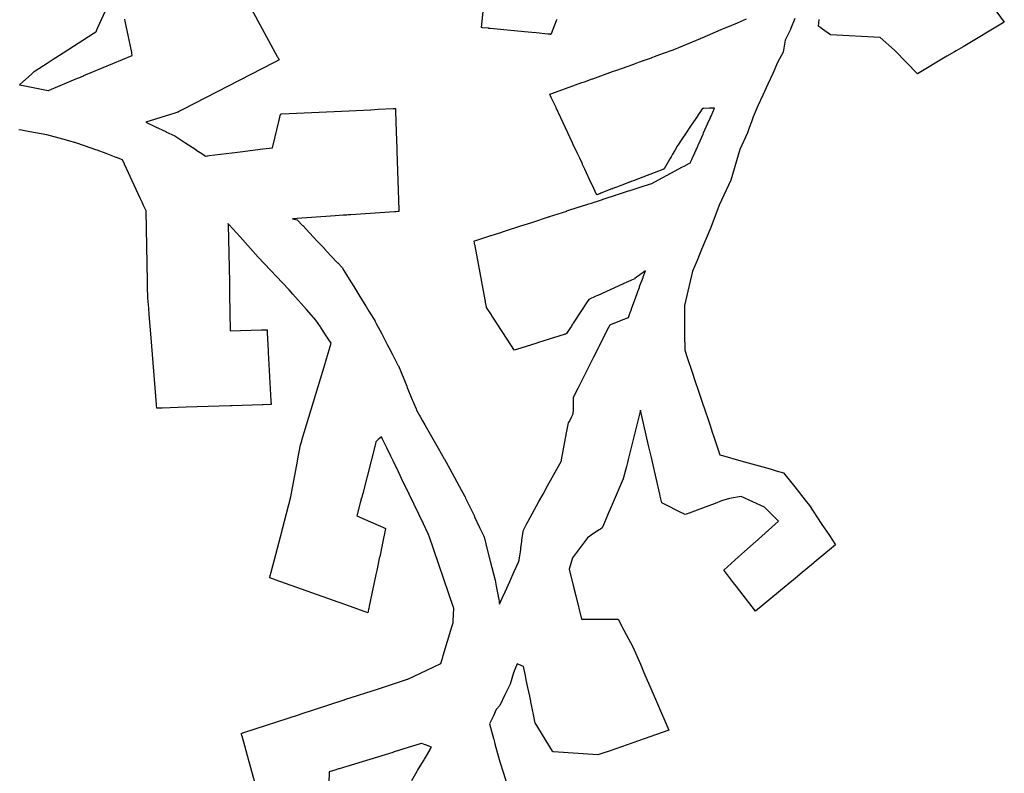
# Model space of a CAD drawing. Header units: feet. Extents: x 1130559 to 1140710, y 647902 to 649502.
# Tile 3 of 256: x 1132769 to 1133184, y 648726 to 649044. Entities that reach past the tile are written whole.
import ezdxf
from ezdxf.lldxf.tags import DXFTag

# ---------------------------------------------------------------- set-up
doc = ezdxf.new("R2010")
doc.units = ezdxf.units.FT
doc.header["$MEASUREMENT"] = 0
doc.layers.add('C-LIMITS-DEMO', color=4, linetype='LIMITS OF DISTURBANCE')
doc.styles.get("Standard").update_dxf_attribs({"font": 'arial.ttf'})
tags = doc.linetypes.add('LIMITS OF DISTURBANCE', pattern='A,1.5,-0.2,["LOD",Standard,S=0.08,R=0,X=-0.1,Y=-0.04],-0.2', length=1.9).pattern_tags.tags
tags[6] = DXFTag(74, 10)

msp = doc.modelspace()

# ---------------------------------------------------------------- linework, layer by layer
at = {"layer": 'C-LIMITS-DEMO', "ltscale": 0.8}
for points in [[(1132858.34, 649063.53), (1132877.56, 649028.12), (1132877.59, 649028.07), (1132877.61, 649028.04), (1132877.65, 649027.96), (1132877.78, 649027.73), (1132878.31, 649026.75), (1132877.58, 649026.37), (1132877.33, 649026.24), (1132875.97, 649025.54), (1132837.75, 649005.76), (1132836.34, 649005.03), (1132835.97, 649004.84), (1132835.77, 649004.74), (1132835.67, 649004.68), (1132835.52, 649004.64), (1132835.16, 649004.53), (1132834.42, 649004.3), (1132832.52, 649003.7), (1132822.1, 649000.45), (1132826.2, 648998.52), (1132826.27, 648998.48), (1132830.55, 648996.46), (1132830.6, 648996.44), (1132834.34, 648994.68), (1132834.72, 648994.43), (1132834.76, 648994.4), (1132838.57, 648991.9), (1132838.58, 648991.89), (1132838.6, 648991.88), (1132843.16, 648988.88), (1132843.18, 648988.86), (1132846.11, 648986.93), (1132847.29, 648986.16), (1132848.04, 648986.25), (1132848.31, 648986.29), (1132848.82, 648986.35), (1132848.83, 648986.35), (1132858.44, 648987.55), (1132858.57, 648987.56), (1132861.98, 648987.99), (1132871.45, 648989.16), (1132875.51, 648989.67), (1132878.36, 649001.27), (1132878.66, 649002.51), (1132878.69, 649002.63), (1132878.84, 649003.25), (1132879.01, 649003.92), (1132879.35, 649003.93), (1132879.4, 649003.94), (1132907.93, 649005.3), (1132907.94, 649005.3), (1132916.87, 649005.73), (1132916.93, 649005.73), (1132916.98, 649005.73), (1132920.06, 649005.88), (1132926.49, 649006.19), (1132926.54, 649006.19), (1132927.42, 649006.23), (1132927.44, 649005.83), (1132927.46, 649005.15), (1132927.74, 648996.44), (1132927.74, 648996.41), (1132927.74, 648996.38), (1132927.96, 648989.39), (1132927.99, 648988.48), (1132927.99, 648988.38), (1132928, 648988.19), (1132928.79, 648963.52), (1132928.81, 648962.81), (1132928.55, 648962.8), (1132927.5, 648962.72), (1132927.37, 648962.72), (1132927.21, 648962.71), (1132927, 648962.69), (1132908.59, 648961.44), (1132908.36, 648961.42), (1132908.05, 648961.4), (1132907.59, 648961.37), (1132906.83, 648961.32), (1132905.4, 648961.22), (1132901.9, 648960.99), (1132883.98, 648959.77), (1132885.93, 648959.36), (1132888.18, 648956.97), (1132888.28, 648956.86), (1132891.19, 648953.75), (1132891.26, 648953.68), (1132894.25, 648950.49), (1132894.3, 648950.44), (1132897.26, 648947.28), (1132897.3, 648947.24), (1132900.17, 648944.18), (1132900.21, 648944.14), (1132903.02, 648941.14), (1132903.05, 648941.11), (1132904.9, 648939.14), (1132905.68, 648937.87), (1132907.22, 648935.37), (1132907.23, 648935.35), (1132909.8, 648931.19), (1132909.81, 648931.18), (1132912.39, 648926.99), (1132912.39, 648926.98), (1132914.95, 648922.84), (1132915, 648922.75), (1132915.01, 648922.73), (1132916.17, 648920.85), (1132918.11, 648917.71), (1132918.67, 648916.8), (1132918.74, 648916.65), (1132919.32, 648915.55), (1132921.6, 648911.2), (1132923.89, 648906.81), (1132923.93, 648906.74), (1132924.58, 648905.5), (1132926.15, 648902.49), (1132926.27, 648902.27), (1132928.46, 648898.08), (1132928.63, 648897.75), (1132932.16, 648889.15), (1132932.37, 648888.63), (1132934.21, 648884.15), (1132936.09, 648879.57), (1132936.32, 648878.99), (1132937.43, 648877.05), (1132937.58, 648876.78), (1132937.78, 648876.43), (1132938.82, 648874.6), (1132939.82, 648872.83), (1132942.6, 648867.94), (1132945.34, 648863.11), (1132947.97, 648858.48), (1132948.04, 648858.36), (1132950.26, 648854.29), (1132952.27, 648850.63), (1132954.28, 648846.96), (1132956.61, 648842.69), (1132956.74, 648842.46), (1132956.97, 648841.99), (1132958.87, 648838.04), (1132960.65, 648834.31), (1132960.77, 648834.08), (1132962.89, 648829.66), (1132964.68, 648825.93), (1132964.89, 648825.11), (1132966.1, 648820.34), (1132967.35, 648815.38), (1132969.37, 648807.39), (1132969.86, 648804.8), (1132970.92, 648799.23), (1132970.95, 648799.08), (1132970.96, 648799.07), (1132971.06, 648798.55), (1132971.11, 648798.26), (1132971.3, 648797.28), (1132972.44, 648799.84), (1132973.64, 648802.52), (1132975.57, 648806.84), (1132977.44, 648811.01), (1132979.22, 648814.98), (1132979.56, 648815.76), (1132979.71, 648816.86), (1132980.06, 648819.41), (1132980.2, 648820.39), (1132980.27, 648820.91), (1132980.3, 648821.11), (1132980.32, 648821.27), (1132980.37, 648821.66), (1132980.39, 648821.76), (1132980.41, 648821.95), (1132980.64, 648823.58), (1132980.71, 648824.12), (1132980.88, 648825.38), (1132980.96, 648825.91), (1132981.01, 648826.3), (1132981.02, 648826.36), (1132981.05, 648826.59), (1132981.08, 648826.81), (1132981.08, 648826.82), (1132981.1, 648826.96), (1132981.12, 648827.09), (1132981.12, 648827.1), (1132981.12, 648827.11), (1132981.31, 648828.48), (1132982.97, 648831.51), (1132983.03, 648831.63), (1132983.08, 648831.72), (1132983.12, 648831.78), (1132983.15, 648831.85), (1132983.15, 648831.85), (1132983.19, 648831.91), (1132983.21, 648831.96), (1132983.24, 648832), (1132983.24, 648832.02), (1132983.25, 648832.03), (1132987.89, 648840.49), (1132989.64, 648843.7), (1132991.57, 648847.22), (1132993.5, 648850.73), (1132995.42, 648854.24), (1132997.34, 648857.76), (1132997.37, 648857.81), (1132997.37, 648857.83), (1132997.43, 648858.12), (1132999.58, 648869.47), (1133000.25, 648872.98), (1133000.4, 648873.75), (1133000.6, 648874.14), (1133001.14, 648875.15), (1133001.67, 648876.15), (1133001.67, 648876.16), (1133002.39, 648877.51), (1133002.41, 648879.33), (1133002.41, 648879.34), (1133002.42, 648879.85), (1133002.43, 648880.15), (1133002.43, 648880.23), (1133002.43, 648880.35), (1133002.43, 648880.49), (1133002.43, 648880.59), (1133002.44, 648880.77), (1133002.46, 648882.68), (1133002.46, 648882.68), (1133002.48, 648883.48), (1133002.48, 648883.87), (1133002.49, 648884.49), (1133004.4, 648888.27), (1133006.56, 648892.56), (1133006.66, 648892.76), (1133006.99, 648893.41), (1133008.99, 648897.38), (1133011.08, 648901.53), (1133013.16, 648905.66), (1133013.26, 648905.85), (1133013.31, 648905.95), (1133013.33, 648905.99), (1133015.39, 648910.08), (1133016.02, 648911.33), (1133017.42, 648914.1), (1133017.92, 648915.09), (1133017.92, 648915.1), (1133018.27, 648915.24), (1133022.76, 648917.03), (1133025.62, 648918.17), (1133026.24, 648919.86), (1133026.36, 648920.2), (1133026.75, 648921.26), (1133027.07, 648922.13), (1133028.57, 648926.25), (1133028.58, 648926.28), (1133029.45, 648928.65), (1133029.59, 648929.06), (1133030.24, 648930.82), (1133030.35, 648931.13), (1133031.77, 648935.01), (1133031.88, 648935.33), (1133032.8, 648937.84), (1133030.43, 648936.09), (1133030.35, 648936.02), (1133029.06, 648935.07), (1133028.35, 648934.55), (1133028.32, 648934.53), (1133028.26, 648934.48), (1133026.87, 648933.85), (1133026.67, 648933.76), (1133026.64, 648933.75), (1133023.72, 648932.43), (1133023.47, 648932.32), (1133023.47, 648932.31), (1133023.22, 648932.2), (1133023.19, 648932.19), (1133012.72, 648927.45), (1133012.6, 648927.4), (1133011.89, 648927.08), (1133011.87, 648927.07), (1133011.87, 648927.07), (1133008.89, 648925.72), (1133008.59, 648925.27), (1133008.54, 648925.19), (1133002.32, 648915.69), (1133002.14, 648915.41), (1133002.06, 648915.29), (1133001.8, 648914.9), (1133001.8, 648914.9), (1133001.55, 648914.51), (1133001.55, 648914.5), (1133000.9, 648913.52), (1133000.89, 648913.5), (1132999.54, 648911.44), (1132999.41, 648911.25), (1132999.13, 648911.16), (1132998.75, 648911.04), (1132998.5, 648910.96), (1132998.47, 648910.95), (1132987.72, 648907.59), (1132987.7, 648907.59), (1132987.29, 648907.46), (1132987.02, 648907.37), (1132986.99, 648907.37), (1132986.98, 648907.36), (1132980.24, 648905.26), (1132980.19, 648905.24), (1132977.45, 648904.39), (1132976.59, 648905.72), (1132976.58, 648905.74), (1132976.53, 648905.82), (1132976.52, 648905.84), (1132976.4, 648906.03), (1132976.27, 648906.21), (1132976.26, 648906.24), (1132968.49, 648918.26), (1132968.09, 648918.88), (1132968.07, 648918.91), (1132967.85, 648919.24), (1132967.84, 648919.25), (1132965.81, 648922.4), (1132965.74, 648922.77), (1132965.68, 648923.07), (1132965.66, 648923.2), (1132965.66, 648923.2), (1132965.41, 648924.57), (1132965.33, 648924.98), (1132965.26, 648925.36), (1132965.24, 648925.45), (1132965.24, 648925.46), (1132965.22, 648925.54), (1132960.97, 648948.37), (1132960.94, 648948.52), (1132960.92, 648948.6), (1132960.6, 648950.33), (1132960.7, 648950.37), (1132960.75, 648950.38), (1132961.69, 648950.69), (1132961.7, 648950.69), (1132967.67, 648952.63), (1132967.68, 648952.63), (1132971.41, 648953.84), (1132971.43, 648953.85), (1132973.32, 648954.47), (1132980.7, 648956.87), (1132981.2, 648957.02), (1132985.28, 648958.35), (1132991.92, 648960.51), (1132992.09, 648960.57), (1132992.23, 648960.61), (1132992.39, 648960.66), (1132999.6, 648963.01), (1132999.62, 648963.01), (1132999.72, 648963.04), (1133004.42, 648964.57), (1133004.9, 648964.73), (1133005.05, 648964.78), (1133008.89, 648966.02), (1133009.54, 648966.23), (1133010, 648966.38), (1133011.62, 648966.91), (1133011.68, 648966.93), (1133014.71, 648967.91), (1133014.89, 648967.97), (1133014.93, 648967.98), (1133017.53, 648968.83), (1133018.84, 648969.26), (1133020.15, 648969.68), (1133020.43, 648969.77), (1133020.98, 648969.95), (1133025.6, 648971.45), (1133026.15, 648971.63), (1133026.39, 648971.71), (1133031.4, 648973.34), (1133034.11, 648974.22), (1133035.43, 648974.65), (1133036.72, 648975.34), (1133043.5, 648978.96), (1133048.42, 648981.6), (1133049.14, 648981.98), (1133051.32, 648983.15), (1133051.73, 648983.37), (1133051.97, 648983.91), (1133052.33, 648984.73), (1133052.82, 648985.82), (1133052.85, 648985.89), (1133052.91, 648986.02), (1133054.84, 648990.36), (1133054.9, 648990.51), (1133055.15, 648991.08), (1133057.07, 648995.38), (1133057.31, 648995.93), (1133059.14, 649000.03), (1133060.19, 649002.4), (1133060.29, 649002.63), (1133060.48, 649003.05), (1133061.17, 649004.62), (1133061.96, 649006.38), (1133060.07, 649006.33), (1133059.84, 649006.33), (1133059.81, 649006.33), (1133057.41, 649006.27), (1133057.37, 649006.27), (1133056.87, 649006.26), (1133056.78, 649006.13), (1133055.73, 649004.57), (1133055.34, 649003.98), (1133054.77, 649003.13), (1133054.7, 649003.03), (1133052.07, 648999.13), (1133050.96, 648997.48), (1133050.83, 648997.28), (1133047.28, 648992.01), (1133047.23, 648991.94), (1133046.81, 648991.33), (1133046.23, 648990.33), (1133045.2, 648988.56), (1133045.17, 648988.51), (1133044.26, 648986.95), (1133044.25, 648986.92), (1133043.77, 648986.1), (1133043.61, 648985.82), (1133043.1, 648984.94), (1133042.99, 648984.76), (1133041.21, 648981.71), (1133040.66, 648980.76), (1133040.5, 648980.7), (1133040.33, 648980.63), (1133040.11, 648980.55), (1133028.01, 648975.9), (1133027.64, 648975.75), (1133026.87, 648975.46), (1133026.83, 648975.44), (1133025.79, 648975.04), (1133025.7, 648975.01), (1133023.33, 648974.1), (1133022.56, 648973.8), (1133022.46, 648973.76), (1133020.26, 648972.91), (1133020.21, 648972.89), (1133019.1, 648972.47), (1133018.87, 648972.38), (1133018.63, 648972.29), (1133013.96, 648970.49), (1133013.52, 648970.32), (1133013.51, 648970.32), (1133013.39, 648970.27), (1133013.35, 648970.26), (1133012.75, 648970.03), (1133012.25, 648969.84), (1133012.21, 648969.93), (1133012.2, 648969.94), (1133012.11, 648970.14), (1133012.1, 648970.17), (1133012.08, 648970.2), (1133010.56, 648973.45), (1133010.44, 648973.72), (1133010.43, 648973.73), (1133009.98, 648974.71), (1133009.97, 648974.73), (1133007.23, 648980.6), (1133007.05, 648980.97), (1133007.05, 648980.98), (1133006.3, 648982.59), (1133006.3, 648982.59), (1133006.2, 648982.8), (1133006.05, 648983.12), (1133006.05, 648983.12), (1133005.07, 648985.23), (1133005.07, 648985.24), (1133004.01, 648987.49), (1133004.01, 648987.5), (1133002.2, 648991.38), (1133002.06, 648991.68), (1133002, 648991.81), (1133001.99, 648991.82), (1132996.15, 649004.34), (1132995.99, 649004.69), (1132995.96, 649004.76), (1132995.18, 649006.42), (1132995.1, 649006.59), (1132995.1, 649006.59), (1132993.99, 649008.96), (1132993.99, 649008.96), (1132993.1, 649010.88), (1132992.98, 649011.13), (1132992.97, 649011.15), (1132992.46, 649012.26), (1132993.73, 649012.71), (1132993.75, 649012.72), (1132994.32, 649012.93), (1132994.48, 649012.98), (1132994.58, 649013.02), (1132994.87, 649013.13), (1133003.34, 649016.17), (1133005.98, 649017.12), (1133007.1, 649017.52), (1133010.33, 649018.68), (1133010.61, 649018.78), (1133018.88, 649021.75), (1133021.18, 649022.58), (1133022.27, 649022.97), (1133022.77, 649023.15), (1133027.87, 649024.98), (1133028.16, 649025.09), (1133030.34, 649025.87), (1133030.9, 649026.07), (1133031.79, 649026.39), (1133031.85, 649026.42), (1133031.98, 649026.46), (1133035.29, 649027.65), (1133035.51, 649027.73), (1133037.05, 649028.28), (1133037.06, 649028.29), (1133037.1, 649028.3), (1133037.27, 649028.36), (1133040.86, 649029.65), (1133044.06, 649030.8), (1133045.86, 649031.45), (1133046.55, 649031.74), (1133046.63, 649031.78), (1133046.86, 649031.88), (1133055.99, 649035.76), (1133056.13, 649035.82), (1133056.69, 649036.05), (1133064.71, 649039.47), (1133065.37, 649039.75), (1133070.6, 649041.97), (1133070.89, 649042.1), (1133071.29, 649042.26), (1133071.59, 649042.39), (1133075.45, 649044.04)], [(1133171.23, 649060.16), (1133184.12, 649042.57), (1133166.73, 649032.27), (1133163.83, 649030.55), (1133163.16, 649030.15), (1133159.9, 649028.22), (1133147.49, 649020.88), (1133138.1, 649030.6), (1133137.85, 649030.81), (1133131.73, 649036.16), (1133110.79, 649037.26), (1133107.4, 649039.72), (1133106.69, 649040.23), (1133105.9, 649040.81), (1133105.74, 649040.92), (1133106.09, 649043.72)], [(1132995.38, 649043.74), (1132995.16, 649043.18), (1132995.15, 649043.16), (1132992.99, 649037.67), (1132992.92, 649037.47), (1132992.79, 649037.48), (1132992.67, 649037.5), (1132992.39, 649037.52), (1132991.68, 649037.59), (1132991.66, 649037.59), (1132986.78, 649038.07), (1132986.77, 649038.07), (1132984.92, 649038.25), (1132984.91, 649038.25), (1132981.86, 649038.54), (1132981.82, 649038.55), (1132967.39, 649039.95), (1132967.39, 649039.95), (1132966.73, 649040.01), (1132966.63, 649040.02), (1132966.61, 649040.02), (1132964.08, 649040.27), (1132964.06, 649040.27), (1132964.04, 649040.27), (1132964.04, 649040.27), (1132963.65, 649040.31), (1132963.78, 649041.58), (1132963.81, 649041.82), (1132963.82, 649041.91), (1132963.92, 649042.94), (1132963.92, 649042.94), (1132965.14, 649054.75)], [(1132807.18, 649052.3), (1132801.82, 649040.21), (1132801.39, 649039.25), (1132800.99, 649038.34), (1132799.91, 649037.65), (1132787.28, 649029.59), (1132784.22, 649027.64), (1132783.47, 649027.16), (1132780.48, 649025.26), (1132775.4, 649022.01), (1132775, 649021.66), (1132774.83, 649021.51), (1132774.02, 649020.79), (1132768.86, 649016.2), (1132771.08, 649015.76), (1132771.09, 649015.76), (1132776.1, 649014.77), (1132776.1, 649014.77), (1132780.93, 649013.82), (1132780.97, 649013.82), (1132781.02, 649013.81), (1132781.19, 649013.88), (1132781.3, 649013.92), (1132781.32, 649013.93), (1132793.29, 649018.94), (1132793.88, 649019.18), (1132795.85, 649020.01), (1132795.99, 649020.06), (1132796.01, 649020.07), (1132816.42, 649028.61), (1132816.21, 649029.62), (1132816.17, 649029.78), (1132813.41, 649042.98), (1132813.21, 649043.94)], [(1133095.78, 649044.2), (1133093.99, 649039.71), (1133093.92, 649039.56), (1133091.69, 649035.07), (1133090.87, 649030), (1133088.55, 649025.55), (1133086.47, 649021), (1133084.4, 649016.44), (1133082.32, 649011.89), (1133080.24, 649007.34), (1133078.24, 649002.75), (1133077.47, 649000.57), (1133076.57, 648998.04), (1133075.77, 648996.02), (1133072.55, 648988.88), (1133068.85, 648976.02), (1133063.88, 648965.41), (1133060.38, 648956.04), (1133058.43, 648951.43), (1133056.49, 648946.82), (1133055.91, 648945.38), (1133054.58, 648942.2), (1133052.66, 648937.59), (1133049.2, 648923.2), (1133049.23, 648919.16), (1133049.28, 648913.54), (1133049.31, 648910.95), (1133049.32, 648909.28), (1133049.33, 648908.19), (1133049.34, 648907.49), (1133049.37, 648904.43), (1133050.14, 648902.14), (1133052.64, 648894.66), (1133052.91, 648893.85), (1133053.25, 648892.83), (1133055.59, 648885.83), (1133057, 648881.62), (1133057.04, 648881.49), (1133057.39, 648880.44), (1133059.75, 648873.39), (1133060.61, 648870.82), (1133060.94, 648869.83), (1133061.61, 648867.83), (1133064.15, 648860.23), (1133065.24, 648859.92), (1133073.05, 648857.73), (1133079.16, 648856.01), (1133085.37, 648854.27), (1133087.97, 648853.54), (1133090.97, 648852.69), (1133095.73, 648846.69), (1133100.13, 648841.13), (1133101.96, 648838.82), (1133106.96, 648831.32), (1133110.37, 648826.21), (1133112.98, 648822.29), (1133107.22, 648817.52), (1133107.1, 648817.41), (1133106.51, 648816.92), (1133103.95, 648814.81), (1133103.61, 648814.52), (1133098.91, 648810.63), (1133096.02, 648808.23), (1133095.17, 648807.53), (1133092.98, 648805.71), (1133092.78, 648805.55), (1133092.13, 648805.01), (1133079.24, 648794.32), (1133071.19, 648804.69), (1133069.97, 648806.27), (1133066.52, 648810.72), (1133065.83, 648811.61), (1133072.1, 648817.24), (1133074.53, 648819.42), (1133078.28, 648822.78), (1133078.7, 648823.16), (1133078.84, 648823.29), (1133079.01, 648823.44), (1133088.85, 648832.27), (1133085.49, 648835.62), (1133084.34, 648836.78), (1133082.96, 648838.16), (1133073.21, 648842.67), (1133068.31, 648841.83), (1133064.8, 648840.77), (1133062.18, 648839.78), (1133056.89, 648837.77), (1133051.23, 648835.63), (1133049.58, 648835.01), (1133046.81, 648836.41), (1133045.76, 648836.94), (1133045.23, 648837.21), (1133043.33, 648838.17), (1133040.88, 648839.41), (1133039.73, 648839.99), (1133039.61, 648840.52), (1133039.07, 648842.87), (1133039.03, 648843.03), (1133038.88, 648843.68), (1133037.33, 648850.37), (1133035.32, 648859.06), (1133034.15, 648864.14), (1133031.12, 648877.24), (1133030.68, 648879.12), (1133028.58, 648870.68), (1133025.48, 648858.21), (1133025.18, 648857.03), (1133024.89, 648855.85), (1133024.75, 648855.3), (1133024.35, 648853.71), (1133023.46, 648850.14), (1133018.33, 648838.24), (1133017.25, 648835.74), (1133017.12, 648835.44), (1133016.25, 648833.43), (1133015.49, 648831.66), (1133015.09, 648830.73), (1133014.53, 648829.44), (1133013.8, 648828.94), (1133013.29, 648828.6), (1133010.96, 648827.01), (1133008.42, 648825.29), (1133002.02, 648816.77), (1133000.57, 648812.04), (1133002.58, 648804.07), (1133003.4, 648800.78), (1133005.86, 648791.02), (1133007.81, 648791.02), (1133021.23, 648791), (1133023.7, 648786.39), (1133027.49, 648779.33), (1133030.68, 648771.95), (1133032.16, 648768.54), (1133037.49, 648756.23), (1133042.72, 648744.15), (1133032.28, 648740.52), (1133017.87, 648735.51), (1133014.02, 648734.18), (1133012.67, 648733.71), (1132994.07, 648734.99), (1132993.77, 648735.01), (1132993.59, 648735.31), (1132986.33, 648747.26), (1132986.22, 648747.77), (1132986.05, 648748.59), (1132985.73, 648750.13), (1132985.06, 648753.38), (1132984.48, 648756.18), (1132984.44, 648756.36), (1132984, 648758.5), (1132983.24, 648762.16), (1132982.57, 648765.41), (1132982.2, 648767.2), (1132981.92, 648768.52), (1132981.68, 648769.68), (1132981.41, 648770.97), (1132980.39, 648771.41), (1132978.74, 648772.12), (1132977.18, 648768.34), (1132975.7, 648763.53), (1132973.48, 648759.04), (1132971.34, 648754.52), (1132969.9, 648752.85), (1132968.67, 648750.19), (1132967.08, 648746.8), (1132968.75, 648740.68), (1132968.83, 648740.37), (1132969.36, 648738.43), (1132971.15, 648731.87), (1132971.45, 648730.78), (1132972.91, 648726.09), (1132974.05, 648722.44)], [(1132872.26, 648706.91), (1132865.26, 648732.42), (1132865.25, 648732.43), (1132865.09, 648733.03), (1132865.01, 648733.31), (1132865.01, 648733.31), (1132863.84, 648737.56), (1132863.84, 648737.56), (1132862.74, 648741.58), (1132862.74, 648741.58), (1132862.68, 648741.82), (1132862.68, 648741.82), (1132862.68, 648741.82), (1132862.66, 648741.86), (1132862.66, 648741.88), (1132862.66, 648741.88), (1132862.48, 648742.52), (1132862.4, 648742.81), (1132862.43, 648742.82), (1132862.99, 648743), (1132863.19, 648743.07), (1132863.49, 648743.17), (1132863.5, 648743.17), (1132886.95, 648750.82), (1132887.26, 648750.92), (1132905.82, 648756.97), (1132905.92, 648757), (1132906, 648757.03), (1132920.19, 648761.66), (1132932.5, 648765.67), (1132932.64, 648765.72), (1132932.66, 648765.73), (1132940.64, 648769.47), (1132943.61, 648770.86), (1132946.56, 648772.24), (1132947.12, 648774.13), (1132947.2, 648774.39), (1132947.56, 648775.58), (1132951.19, 648787.68), (1132951.71, 648789.43), (1132951.75, 648790.04), (1132951.91, 648792.87), (1132952.05, 648795.48), (1132952.01, 648795.62), (1132951.91, 648795.9), (1132941.61, 648825.91), (1132941.51, 648826.21), (1132941.39, 648826.58), (1132941.34, 648826.71), (1132941.3, 648826.79), (1132941.07, 648827.27), (1132939.22, 648831.1), (1132937.23, 648835.2), (1132931.15, 648847.76), (1132930.68, 648848.75), (1132928.61, 648853.02), (1132926.5, 648857.38), (1132925.39, 648859.67), (1132923.71, 648863.15), (1132921.92, 648866.83), (1132921.46, 648867.78), (1132920.16, 648866.63), (1132919.43, 648865.97), (1132919.29, 648865.85), (1132919.25, 648865.81), (1132919.16, 648865.73), (1132918.92, 648864.81), (1132913.59, 648843.93), (1132913.32, 648842.88), (1132913.15, 648842.22), (1132913.12, 648842.1), (1132912.56, 648839.94), (1132911.17, 648834.48), (1132920.37, 648830.47), (1132920.82, 648830.28), (1132922.39, 648829.59), (1132923.26, 648829.22), (1132923.25, 648829.17), (1132923.16, 648828.78), (1132923.11, 648828.52), (1132923.1, 648828.49), (1132921.93, 648822.97), (1132921.93, 648822.96), (1132921.93, 648822.95), (1132921.93, 648822.93), (1132920.74, 648817.29), (1132920.73, 648817.26), (1132919.51, 648811.49), (1132919.16, 648809.82), (1132919.16, 648809.81), (1132916.33, 648796.43), (1132916.33, 648796.42), (1132916.3, 648796.31), (1132916.28, 648796.19), (1132916.26, 648796.09), (1132916.14, 648795.55), (1132916.13, 648795.49), (1132916.04, 648795.07), (1132915.9, 648794.41), (1132915.9, 648794.39), (1132915.74, 648793.66), (1132915.1, 648793.89), (1132914.2, 648794.21), (1132914.19, 648794.21), (1132909.96, 648795.72), (1132909.96, 648795.72), (1132904.01, 648797.83), (1132903.25, 648798.1), (1132903.24, 648798.11), (1132876.69, 648807.53), (1132876.08, 648807.75), (1132876.08, 648807.75), (1132875.5, 648807.95), (1132875.5, 648807.95), (1132875.49, 648807.96), (1132874.35, 648808.36), (1132874.6, 648809.32), (1132874.96, 648810.7), (1132879.59, 648828.4), (1132879.63, 648828.57), (1132879.77, 648829.09), (1132883.27, 648842.46), (1132886.1, 648857.62), (1132886.27, 648858.49), (1132887.39, 648864.49), (1132887.88, 648866.13), (1132887.97, 648866.42), (1132897.69, 648898.74), (1132897.86, 648899.32), (1132897.99, 648899.75), (1132898.97, 648903.03), (1132900.25, 648907.28), (1132899.03, 648909.13), (1132898.95, 648909.26), (1132898.45, 648910.03), (1132895.87, 648913.94), (1132895.74, 648914.14), (1132893.87, 648916.99), (1132893.01, 648917.96), (1132889.89, 648921.46), (1132884.13, 648927.92), (1132882.52, 648929.73), (1132882.39, 648929.87), (1132869.44, 648943.62), (1132861.9, 648952.07), (1132857.3, 648957.23), (1132856.92, 648957.66), (1132856.88, 648957.7), (1132856.89, 648957.67), (1132856.89, 648957.49), (1132856.89, 648957.23), (1132857.35, 648933), (1132857.4, 648930.16), (1132857.42, 648929.08), (1132857.42, 648929.08), (1132857.42, 648929.01), (1132857.44, 648927.89), (1132857.73, 648912.52), (1132870.9, 648912.92), (1132870.98, 648912.92), (1132873.08, 648912.99), (1132873.25, 648912.99), (1132873.28, 648912.29), (1132873.3, 648911.99), (1132873.3, 648911.93), (1132873.31, 648911.75), (1132873.31, 648911.74), (1132873.72, 648904.14), (1132873.73, 648903.91), (1132873.74, 648903.87), (1132873.76, 648903.44), (1132873.76, 648903.42), (1132874.31, 648893.19), (1132874.31, 648893.17), (1132874.86, 648883.06), (1132874.95, 648881.4), (1132874.72, 648881.39), (1132874.7, 648881.39), (1132871.58, 648881.29), (1132871.45, 648881.29), (1132871.17, 648881.28), (1132871.14, 648881.28), (1132858.54, 648880.88), (1132857.97, 648880.86), (1132857.71, 648880.85), (1132857.7, 648880.85), (1132839.18, 648880.26), (1132839.18, 648880.26), (1132828.99, 648879.94), (1132828.58, 648879.93), (1132828.55, 648879.93), (1132828.54, 648879.92), (1132828.01, 648879.91), (1132828.01, 648879.91), (1132826.74, 648879.87), (1132826.64, 648881.04), (1132826.61, 648881.47), (1132824.35, 648909.51), (1132823.55, 648919.39), (1132823.34, 648921.95), (1132823.33, 648922.12), (1132822.99, 648926.31), (1132822.89, 648931.15), (1132822.89, 648931.3), (1132822.89, 648931.47), (1132822.88, 648931.54), (1132822.88, 648931.66), (1132822.88, 648931.88), (1132822.86, 648932.82), (1132822.85, 648933.28), (1132822.22, 648963.14), (1132821.07, 648965.63), (1132820.88, 648966.06), (1132820.56, 648966.74), (1132819.94, 648968.09), (1132818.12, 648972.04), (1132812.32, 648984.63), (1132809.71, 648985.61), (1132809.69, 648985.62), (1132805.47, 648987.21), (1132805.45, 648987.22), (1132801.62, 648988.66), (1132801.1, 648988.83), (1132801.08, 648988.84), (1132796.74, 648990.31), (1132796.73, 648990.31), (1132792.15, 648991.85), (1132792.09, 648991.87), (1132791.66, 648992.02), (1132791.66, 648992.02), (1132790.6, 648992.38), (1132787.14, 648993.29), (1132787.13, 648993.29), (1132780.33, 648995.09), (1132773.29, 648996.44), (1132773.29, 648996.44), (1132769.73, 648997.13), (1132768.58, 648997.3)], [(1132934.27, 648722.99), (1132936.58, 648726.89), (1132936.75, 648727.17), (1132939.19, 648731.28), (1132939.46, 648731.73), (1132939.59, 648731.95), (1132940.43, 648733.36), (1132941.82, 648735.73), (1132941.91, 648735.87), (1132942.61, 648737.07), (1132941.44, 648737.48), (1132941.41, 648737.49), (1132940.41, 648737.84), (1132940.02, 648737.98), (1132939.94, 648738), (1132939.94, 648738.01), (1132938.46, 648738.52), (1132938.44, 648738.53), (1132938.38, 648738.55), (1132937.81, 648738.37), (1132927.28, 648735.13), (1132926.8, 648734.99), (1132926.78, 648734.98), (1132926.54, 648734.91), (1132926.41, 648734.87), (1132926.38, 648734.86), (1132926.38, 648734.86), (1132926.27, 648734.82), (1132926.26, 648734.82), (1132903.71, 648727.89), (1132903.43, 648727.8), (1132903.42, 648727.8), (1132901.78, 648727.29), (1132899.38, 648726.55), (1132899.23, 648721.68)]]:
    msp.add_lwpolyline(points, dxfattribs=at)

doc.saveas('drawing.dxf')
